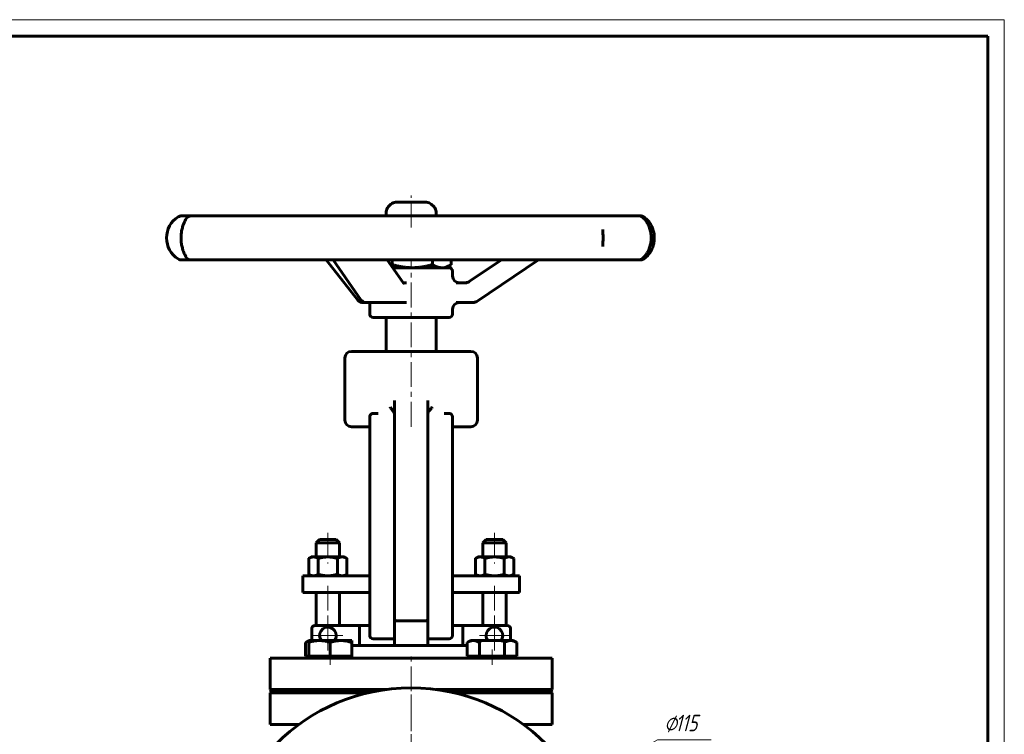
# Model space of a CAD drawing. Header units: millimetres. Extents: x 0 to 594, y 0 to 420.
# Tile 4 of 4: x 297 to 594, y 204 to 420. Entities that reach past the tile are written whole.
import ezdxf

# ---------------------------------------------------------------- set-up
doc = ezdxf.new("R2010")
doc.units = ezdxf.units.MM
for name, pattern in [('K5LT-1', [0]), ('K5LT_AXLED', [12, 7.5, -1.5, 1.5, -1.5]), ('K5LT_BASIC', [0]), ('K5LT_THIN', [0])]:
    doc.linetypes.add(name, pattern=pattern)
doc.layers.add('Системный слой', color=7, linetype='Continuous')
doc.layers.add('Системный слой (1)', color=7, linetype='Continuous', true_color=0x6c6c6c)
doc.styles.add('KDIMTEXTSTYLE', font='txt', dxfattribs={"width": 0.96, "oblique": 15, "height": 5})
doc.styles.add('KTEXTSTYLE', font='txt', dxfattribs={"width": 0.96, "height": 5})
doc.dimstyles.new('KDIMSTYLE (1.00)', dxfattribs={"dimtxt": 5, "dimasz": 1, "dimexe": 2, "dimexo": 0, "dimgap": 1, "dimtad": 1, "dimtxsty": 'KDIMTEXTSTYLE', "dimsah": 1, "dimcen": 0, "dimdle": 1, "dimadec": 0, "dimazin": 0, "dimtfac": 0.667, "dimtmove": 0, "dimatfit": 3, "dimfxl": 1, "dimtvp": 1, "dimtolj": 1, "dimtzin": 0, "dimarcsym": 0})

# ---------------------------------------------------------------- blocks, each defined once
blk = doc.blocks.new('U16')
at = {"layer": 'Системный слой (1)', "color": 143, "linetype": 'K5LT_BASIC', "lineweight": 60, "true_color": 0x33acca}
for p, q in [((403.01, 300.96), (403.11, 301.01)), ((403.11, 301.01), (403.2, 301.05)), ((403.2, 301.05), (403.3, 301.09))]:
    blk.add_line(p, q, dxfattribs=at)
blk = doc.blocks.new('U17')
at = {"layer": 'Системный слой (1)', "color": 143, "linetype": 'K5LT_BASIC', "lineweight": 60, "true_color": 0x33acca}
for p, q in [((403.1, 301), (403.02, 300.96)), ((403.19, 301.05), (403.1, 301)), ((403.24, 301.07), (403.19, 301.05)), ((403.27, 301.08), (403.24, 301.07)), ((403.28, 301.08), (403.27, 301.08)), ((403.29, 301.09), (403.28, 301.08)), ((403.3, 301.09), (403.29, 301.09)), ((403.29, 301.09), (403.29, 301.09)), ((403.29, 301.09), (403.29, 301.09)), ((403.29, 301.09), (403.29, 301.09)), ((403.3, 301.09), (403.3, 301.09)), ((403.3, 301.09), (403.3, 301.09)), ((403.3, 301.09), (403.3, 301.09)), ((403.3, 301.09), (403.3, 301.09)), ((403.3, 301.09), (403.3, 301.09)), ((403.3, 301.09), (403.3, 301.09)), ((403.3, 301.09), (403.3, 301.09)), ((403.3, 301.09), (403.3, 301.09))]:
    blk.add_line(p, q, dxfattribs=at)
blk = doc.blocks.new('U18')
at = {"layer": 'Системный слой (1)', "color": 143, "linetype": 'K5LT_BASIC', "lineweight": 60, "true_color": 0x33acca}
for p, q in [((401.58, 334.61), (403.28, 334.61)), ((403.28, 334.61), (411.3, 334.61))]:
    blk.add_line(p, q, dxfattribs=at)
blk = doc.blocks.new('U19')
at = {"layer": 'Системный слой (1)', "color": 143, "linetype": 'K5LT_BASIC', "lineweight": 60, "true_color": 0x33acca}
for p, q in [((426.86, 301.09), (426.95, 301.05)), ((426.95, 301.05), (427.05, 301.01)), ((427.05, 301.01), (427.14, 300.96))]:
    blk.add_line(p, q, dxfattribs=at)
blk = doc.blocks.new('U20')
at = {"layer": 'Системный слой (1)', "color": 143, "linetype": 'K5LT_BASIC', "lineweight": 60, "true_color": 0x33acca}
for p, q in [((427.58, 342.61), (427.58, 344.13)), ((427.58, 331.13), (427.58, 332.61))]:
    blk.add_line(p, q, dxfattribs=at)
blk = doc.blocks.new('U21')
at = {"layer": 'Системный слой (1)', "color": 143, "linetype": 'K5LT_BASIC', "lineweight": 60, "true_color": 0x33acca}
for start, end in [(0, 218.1819), (321.8181, 0)]:
    blk.add_arc((389.95, 234.13), 2.5, start, end, dxfattribs=at)
blk = doc.blocks.new('U22')
at = {"layer": 'Системный слой (1)', "color": 143, "linetype": 'K5LT_BASIC', "lineweight": 60, "true_color": 0x33acca}
for start, end in [(321.8181, 180), (180, 218.1819)]:
    blk.add_arc((440.2, 234.13), 2.5, start, end, dxfattribs=at)
blk = doc.blocks.new('U23')
at = {"layer": 'Системный слой (1)', "color": 143, "linetype": 'K5LT_BASIC', "lineweight": 60, "true_color": 0x33acca}
for p, q in [((417.56, 364.88), (410.4, 364.88)), ((419.75, 364.88), (417.56, 364.88))]:
    blk.add_line(p, q, dxfattribs=at)
blk = doc.blocks.new('U24')
at = {"layer": 'Системный слой (1)', "color": 143, "linetype": 'K5LT_BASIC', "lineweight": 60, "true_color": 0x33acca}
for p, q in [((424.34, 345.13), (425.19, 345.22)), ((425.19, 345.22), (426.05, 345.48)), ((426.05, 345.48), (426.97, 345.93)), ((426.97, 345.93), (427.04, 345.98)), ((427.04, 345.98), (427.12, 346.02)), ((427.12, 346.02), (427.19, 346.07))]:
    blk.add_line(p, q, dxfattribs=at)
blk = doc.blocks.new('U25')
at = {"layer": 'Системный слой (1)', "color": 143, "linetype": 'K5LT_BASIC', "lineweight": 60, "true_color": 0x33acca}
for p, q in [((408.97, 345.85), (409.11, 345.92)), ((409.11, 345.92), (409.24, 345.99)), ((409.24, 345.99), (409.38, 346.07))]:
    blk.add_line(p, q, dxfattribs=at)
blk = doc.blocks.new('U26')
at = {"layer": 'Системный слой (1)', "color": 143, "linetype": 'K5LT_BASIC', "lineweight": 60, "true_color": 0x33acca}
for p, q in [((372.58, 217.78), (407.51, 217.78)), ((422.64, 217.78), (457.58, 217.78))]:
    blk.add_line(p, q, dxfattribs=at)
blk = doc.blocks.new('U27')
at = {"layer": 'Системный слой (1)', "color": 143, "linetype": 'K5LT_BASIC', "lineweight": 60, "true_color": 0x33acca}
for p, q in [((372.58, 227.28), (415.08, 227.28)), ((415.08, 227.28), (457.58, 227.28))]:
    blk.add_line(p, q, dxfattribs=at)
blk = doc.blocks.new('U28')
at = {"layer": 'Системный слой (1)', "color": 143, "linetype": 'K5LT_BASIC', "lineweight": 60, "true_color": 0x33acca}
for p, q in [((373.08, 217.28), (404.4, 217.28)), ((425.75, 217.28), (457.08, 217.28))]:
    blk.add_line(p, q, dxfattribs=at)
blk = doc.blocks.new('U29')
at = {"layer": 'Системный слой (1)', "color": 143, "linetype": 'K5LT_BASIC', "lineweight": 60, "true_color": 0x33acca}
for p, q in [((372.58, 216.78), (402.03, 216.78)), ((428.12, 216.78), (457.58, 216.78))]:
    blk.add_line(p, q, dxfattribs=at)
blk = doc.blocks.new('U30')
at = {"layer": 'Системный слой (1)', "color": 143, "linetype": 'K5LT_BASIC', "lineweight": 60, "true_color": 0x33acca}
for p, q in [((383.51, 232.18), (383.18, 232)), ((383.84, 232.33), (383.51, 232.18)), ((384.18, 232.45), (383.84, 232.33))]:
    blk.add_line(p, q, dxfattribs=at)
blk = doc.blocks.new('U31')
at = {"layer": 'Системный слой (1)', "color": 143, "linetype": 'K5LT_BASIC', "lineweight": 60, "true_color": 0x33acca}
for p, q in [((372.58, 207.28), (381.25, 207.28)), ((448.9, 207.28), (457.58, 207.28))]:
    blk.add_line(p, q, dxfattribs=at)
blk = doc.blocks.new('U32')
at = {"layer": 'Системный слой (1)', "color": 30, "linetype": 'K5LT_AXLED', "lineweight": 18, "true_color": 0xff8000}
for q in [(389.95, 238.63), (385.45, 234.13), (394.45, 234.13), (389.95, 229.63)]:
    blk.add_line((389.95, 234.13), q, dxfattribs=at)
blk = doc.blocks.new('U33')
at = {"layer": 'Системный слой (1)', "color": 30, "linetype": 'K5LT_AXLED', "lineweight": 18, "true_color": 0xff8000}
for q in [(415.08, 220.28), (355.58, 160.78), (474.58, 160.78), (415.08, 101.28)]:
    blk.add_line((415.08, 160.78), q, dxfattribs=at)
blk = doc.blocks.new('U34')
at = {"layer": 'Системный слой (1)', "color": 30, "linetype": 'K5LT_AXLED', "lineweight": 18, "true_color": 0xff8000}
for q in [(440.2, 238.63), (435.7, 234.13), (444.7, 234.13), (440.2, 229.63)]:
    blk.add_line((440.2, 234.13), q, dxfattribs=at)
blk = doc.blocks.new('D2')
at = {"layer": 'Системный слой (1)'}
for points in [[(461.16, 185.95), (465.19, 188.97), (460.51, 187.09), (461.27, 186.77)], [(364.96, 132.59), (369.64, 134.47), (368.88, 134.8), (369, 135.62)]]:
    blk.add_hatch(color=7, dxfattribs=at).paths.add_polyline_path(points)
at = {"layer": 'Системный слой (1)', "color": 7, "linetype": 'K5LT_THIN', "lineweight": 18, "true_color": 0xffffff}
for p, q in [((465.19, 188.97), (489.41, 202.59)), ((364.96, 132.59), (465.19, 188.97)), ((460.51, 187.09), (465.19, 188.97)), ((465.19, 188.97), (461.16, 185.95)), ((461.27, 186.77), (460.51, 187.09)), ((461.16, 185.95), (461.27, 186.77)), ((364.96, 132.59), (369, 135.62)), ((369.64, 134.47), (364.96, 132.59)), ((369, 135.62), (368.88, 134.8)), ((368.88, 134.8), (369.64, 134.47))]:
    blk.add_line(p, q, dxfattribs=at)
blk.add_wipeout([(491.41, 203.59), (491.41, 210.98), (503.06, 210.98), (503.06, 203.59)]).dxf.layer = 'Системный слой (1)'
blk.add_line((489.41, 202.59), (505.55, 202.59), dxfattribs=at)
at = {"layer": 'Системный слой (1)', "color": 7, "char_height": 5, "attachment_point": 1, "style": 'KTEXTSTYLE'}
for s, insert in [('\\fArial|b0|c204|p34;\\H5.0;\\W1.000;\\Q15;\\fGOST Type AU|b0|i0|c204|p34;\\Q15;\\W0.960;⌀', (491.41, 210.18)), ('\\fArial|b0|c204|p34;\\H5.0;\\W1.000;\\Q15;\\fGOST Type AU|b0|i0|c204|p34;\\Q15;\\W0.960;115', (494.72, 210.18))]:
    blk.add_mtext(s, dxfattribs=dict(at, insert=insert))
blk = doc.blocks.new('KDIMARROW_01')
at = {"layer": 'Системный слой'}
blk.add_hatch(color=0, dxfattribs=at).paths.add_polyline_path([(-5, -0.66), (0, 0), (-5, 0.66), (-4.5, 0)])
at = {"layer": 'Системный слой', "color": 0, "linetype": 'K5LT_THIN', "lineweight": 18}
for p, q in [((-4.5, 0), (-5, 0.66)), ((-5, 0.66), (0, 0)), ((0, 0), (-5, -0.66)), ((-5, -0.66), (-4.5, 0))]:
    blk.add_line(p, q, dxfattribs=at)
at = {"layer": 'Системный слой (1)', "color": 0, "linetype": 'K5LT_THIN', "lineweight": 18}
blk.add_line((159.61, 160.78), (158.61, 160.78), dxfattribs=at)
blk = doc.blocks.new('U36')
at = {"color": 7, "linetype": 'K5LT_THIN', "lineweight": 18, "true_color": 0xffffff}
for p, q in [((0, 420), (594, 420)), ((594, 420), (594, 0))]:
    blk.add_line(p, q, dxfattribs=at)
at = {"color": 143, "linetype": 'K5LT_BASIC', "lineweight": 60, "true_color": 0x33acca}
for p, q in [((20, 415), (589, 415)), ((589, 415), (589, 5))]:
    blk.add_line(p, q, dxfattribs=at)

msp = doc.modelspace()

# ---------------------------------------------------------------- linework, layer by layer
at = {"layer": 'Системный слой (1)', "color": 30, "linetype": 'K5LT_AXLED', "lineweight": 18, "true_color": 0xff8000}
for p, q in [((415.076, 357.228), (415.076, 366.878)), ((415.076, 297.128), (415.076, 347.128)), ((389.948, 265.128), (389.948, 255.828)), ((440.238, 265.128), (440.238, 255.828)), ((389.948, 249.128), (389.948, 231.128)), ((440.238, 249.128), (440.238, 231.128)), ((390.681, 225.282), (390.681, 229.882)), ((439.471, 225.282), (439.471, 229.882))]:
    msp.add_line(p, q, dxfattribs=at)
at = {"layer": 'Системный слой (1)', "color": 143, "linetype": 'K5LT_BASIC', "lineweight": 60, "true_color": 0x33acca}
for p, q in [((408.99, 364.292), (408.162, 363.464)), ((421.162, 364.292), (421.99, 363.464)), ((346.235, 360.782), (345.877, 360.782)), ((348.866, 360.782), (346.235, 360.782)), ((357.391, 360.782), (348.866, 360.782)), ((365.799, 360.782), (357.391, 360.782)), ((381.761, 360.782), (365.799, 360.782)), ((394.021, 360.782), (381.761, 360.782)), ((413.763, 360.782), (394.021, 360.782)), ((407.576, 360.782), (407.576, 362.049)), ((427.066, 360.782), (413.763, 360.782)), ((422.576, 360.782), (422.576, 362.049)), ((446.067, 360.782), (427.066, 360.782)), ((457.365, 360.782), (446.067, 360.782)), ((471.27, 360.782), (457.365, 360.782)), ((477.976, 360.782), (471.27, 360.782)), ((483.6, 360.782), (477.976, 360.782)), ((484.177, 360.782), (483.6, 360.782)), ((472.929, 356.682), (472.929, 356.703)), ((472.929, 351.544), (472.929, 351.57)), ((345.877, 347.463), (346.235, 347.463)), ((346.235, 347.463), (348.866, 347.463)), ((348.866, 347.463), (357.391, 347.463)), ((357.391, 347.463), (365.799, 347.463)), ((365.799, 347.463), (381.761, 347.463)), ((381.761, 347.463), (394.021, 347.463)), ((399.022, 335.368), (389.419, 347.463)), ((399.937, 335.467), (391.57, 347.463)), ((394.021, 347.463), (413.763, 347.463)), ((412.754, 340.433), (407.851, 347.463)), ((409.379, 347.463), (409.379, 346.066)), ((426.576, 345.128), (409.48, 345.128)), ((413.763, 347.463), (427.066, 347.463)), ((421.496, 347.463), (421.496, 346.066)), ((425.576, 345.128), (426.971, 345.933)), ((427.066, 347.463), (446.067, 347.463)), ((427.193, 347.463), (427.193, 346.066)), ((432.626, 340.95), (442.34, 347.463)), ((434.863, 334.95), (453.523, 347.463)), ((446.067, 347.463), (457.365, 347.463)), ((457.365, 347.463), (471.27, 347.463)), ((471.27, 347.463), (477.976, 347.463)), ((477.976, 347.463), (483.6, 347.463)), ((483.6, 347.463), (484.177, 347.463)), ((413.668, 340.611), (412.629, 340.611)), ((431.926, 340.611), (428.688, 340.611)), ((400.588, 334.611), (401.577, 334.611)), ((402.576, 331.128), (402.576, 334.611)), ((411.302, 334.611), (413.668, 334.611)), ((428.688, 334.611), (433.749, 334.611)), ((403.576, 330.128), (426.576, 330.128)), ((407.576, 319.878), (407.576, 330.128)), ((422.576, 319.878), (422.576, 330.128)), ((395.076, 299.128), (395.076, 317.878)), ((433.076, 319.878), (397.076, 319.878)), ((435.076, 299.128), (435.076, 317.878)), ((410.076, 305.062), (410.076, 296.986)), ((420.076, 296.986), (420.076, 305.062)), ((402.576, 300.128), (402.576, 295.378)), ((405.087, 301.128), (403.576, 301.128)), ((426.576, 301.128), (425.065, 301.128)), ((427.576, 295.378), (427.576, 300.128)), ((397.076, 297.128), (400.576, 297.128)), ((400.576, 297.128), (402.576, 297.128)), ((427.576, 297.128), (429.576, 297.128)), ((429.576, 297.128), (433.076, 297.128)), ((402.576, 295.378), (402.576, 238.896)), ((410.076, 296.986), (410.076, 238.78)), ((420.076, 238.78), (420.076, 296.986)), ((427.576, 238.896), (427.576, 295.378)), ((427.576, 291.419), (427.576, 252.128)), ((387.448, 263.128), (386.448, 262.128)), ((386.448, 257.828), (386.448, 262.128)), ((386.448, 262.128), (389.948, 262.128)), ((392.448, 263.128), (387.448, 263.128)), ((389.948, 262.128), (393.448, 262.128)), ((392.448, 263.128), (393.448, 262.128)), ((393.448, 257.828), (393.448, 262.128)), ((437.738, 263.128), (436.738, 262.128)), ((436.738, 262.128), (440.238, 262.128)), ((436.738, 257.828), (436.738, 262.128)), ((442.738, 263.128), (437.738, 263.128)), ((440.238, 262.128), (443.738, 262.128)), ((442.738, 263.128), (443.738, 262.128)), ((443.738, 257.828), (443.738, 262.128)), ((384.948, 257.828), (384.175, 257.381)), ((384.175, 257.381), (384.175, 252.574)), ((384.948, 257.828), (385.618, 257.828)), ((385.618, 257.828), (389.948, 257.828)), ((387.061, 257.381), (387.061, 252.574)), ((389.948, 257.828), (394.278, 257.828)), ((392.835, 257.381), (392.835, 252.574)), ((394.278, 257.828), (394.948, 257.828)), ((394.948, 257.828), (395.722, 257.381)), ((395.722, 257.381), (395.722, 252.574)), ((435.238, 257.828), (434.464, 257.381)), ((434.464, 257.381), (434.464, 252.574)), ((435.238, 257.828), (435.908, 257.828)), ((435.908, 257.828), (440.238, 257.828)), ((437.351, 257.381), (437.351, 252.574)), ((440.238, 257.828), (444.568, 257.828)), ((443.125, 257.381), (443.125, 252.574)), ((444.568, 257.828), (445.238, 257.828)), ((445.238, 257.828), (446.011, 257.381)), ((446.011, 257.381), (446.011, 252.574)), ((384.948, 252.128), (384.175, 252.574)), ((394.948, 252.128), (395.722, 252.574)), ((435.238, 252.128), (434.464, 252.574)), ((445.238, 252.128), (446.011, 252.574)), ((382.414, 247.128), (382.414, 252.128)), ((382.414, 252.128), (386.988, 252.128)), ((386.988, 252.128), (402.576, 252.128)), ((427.576, 252.128), (443.164, 252.128)), ((443.164, 252.128), (447.738, 252.128)), ((447.738, 247.128), (447.738, 252.128)), ((382.414, 247.128), (386.988, 247.128)), ((386.448, 237.128), (386.448, 247.128)), ((386.988, 247.128), (402.576, 247.128)), ((393.448, 237.128), (393.448, 247.128)), ((427.576, 247.128), (443.164, 247.128)), ((436.738, 237.128), (436.738, 247.128)), ((443.164, 247.128), (447.738, 247.128)), ((443.738, 237.128), (443.738, 247.128)), ((402.576, 238.896), (402.576, 234.128)), ((410.076, 238.78), (410.076, 231.128)), ((411.076, 238.529), (419.076, 238.529)), ((420.076, 231.128), (420.076, 238.78)), ((427.576, 234.128), (427.576, 238.896)), ((385.076, 236.128), (385.076, 232.582)), ((399.472, 237.128), (386.076, 237.128)), ((399.472, 237.128), (402.576, 237.128)), ((399.472, 237.128), (399.472, 231.128)), ((427.576, 237.128), (430.68, 237.128)), ((444.076, 237.128), (430.68, 237.128)), ((430.68, 231.128), (430.68, 237.128)), ((445.076, 232.582), (445.076, 236.128)), ((383.175, 232.002), (384.181, 232.582)), ((383.175, 227.882), (383.175, 232.002)), ((384.181, 232.002), (384.181, 232.582)), ((387.431, 232.582), (384.181, 232.582)), ((384.181, 227.882), (384.181, 232.002)), ((393.931, 232.582), (387.431, 232.582)), ((390.681, 227.882), (390.681, 232.002)), ((397.181, 232.582), (393.931, 232.582)), ((397.181, 232.582), (397.181, 232.002)), ((397.181, 227.882), (397.181, 232.002)), ((403.576, 233.128), (410.076, 233.128)), ((420.076, 233.128), (426.576, 233.128)), ((431.966, 232.002), (432.971, 232.582)), ((431.966, 227.882), (431.966, 232.002)), ((433.842, 232.582), (432.971, 232.582)), ((439.471, 232.582), (433.842, 232.582)), ((435.718, 227.882), (435.718, 232.002)), ((445.1, 232.582), (439.471, 232.582)), ((443.224, 227.882), (443.224, 232.002)), ((445.971, 232.582), (445.1, 232.582)), ((446.977, 232.002), (445.971, 232.582)), ((446.977, 227.882), (446.977, 232.002)), ((397.181, 231.128), (399.472, 231.128)), ((399.472, 231.128), (410.076, 231.128)), ((411.076, 231.128), (410.076, 231.128)), ((411.076, 231.128), (419.076, 231.128)), ((419.076, 231.128), (420.076, 231.128)), ((420.076, 231.128), (430.68, 231.128)), ((430.68, 231.128), (431.966, 231.128)), ((372.576, 217.782), (372.576, 227.282)), ((384.181, 227.882), (383.175, 227.882)), ((384.181, 227.282), (384.181, 227.882)), ((387.431, 227.882), (384.181, 227.882)), ((390.681, 227.882), (387.431, 227.882)), ((393.931, 227.882), (390.681, 227.882)), ((397.181, 227.882), (393.931, 227.882)), ((397.181, 227.282), (397.181, 227.882)), ((433.842, 227.882), (431.966, 227.882)), ((432.971, 227.282), (432.971, 227.882)), ((435.718, 227.882), (433.842, 227.882)), ((439.471, 227.882), (435.718, 227.882)), ((443.224, 227.882), (439.471, 227.882)), ((445.1, 227.882), (443.224, 227.882)), ((446.977, 227.882), (445.1, 227.882)), ((445.971, 227.282), (445.971, 227.882)), ((457.576, 217.782), (457.576, 227.282)), ((373.076, 217.282), (372.576, 217.782)), ((372.576, 216.782), (373.076, 217.282)), ((457.076, 217.282), (457.576, 217.782)), ((457.576, 216.782), (457.076, 217.282)), ((372.576, 207.282), (372.576, 216.782)), ((457.576, 207.282), (457.576, 216.782))]:
    msp.add_line(p, q, dxfattribs=at)
msp.add_circle((415.076, 160.782), 57.5, dxfattribs=at)
for centre, radius, start, end in [((409.576, 362.049), 2, 135, 180), ((410.404, 362.878), 2, 90, 135), ((419.748, 362.878), 2, 45, 90), ((420.576, 362.049), 2, 0, 45), ((348.799, 354.123), 7.5, 122.09058, 237.90942), ((345.877, 358.782), 2, 90, 122.09058), ((348.866, 358.782), 2, 90.00933, 149.91224), ((483.6, 358.782), 2, 50.49042, 90), ((484.177, 358.782), 2, 55.59984, 89.99516), ((345.877, 349.463), 2, 237.90942, 270), ((348.866, 349.463), 2, 210.08776, 270), ((483.6, 349.463), 2, 270, 309.50957), ((484.177, 349.463), 2, 270, 304.40016), ((426.576, 344.128), 1, 0, 90), ((429.576, 342.611), 2, 180.0126, 270), ((400.588, 336.611), 2, 218.45703, 270), ((401.577, 336.611), 2, 214.89022, 270), ((429.576, 332.611), 2, 90, 180), ((433.749, 336.611), 2, 270, 303.84352), ((403.576, 331.128), 1, 180, 270), ((426.576, 331.128), 1, 270, 0), ((397.076, 317.878), 2, 90, 180), ((433.076, 317.878), 2, 0, 90), ((403.576, 300.128), 1, 90, 180), ((403.576, 300.128), 1, 90, 124.04209), ((426.576, 300.128), 1, 72.17643, 90), ((426.576, 300.128), 1, 0, 90), ((397.076, 299.128), 2, 180, 270), ((433.076, 299.128), 2, 270, 0), ((386.076, 236.128), 1, 90, 180), ((444.076, 236.128), 1, 0, 90), ((403.576, 234.128), 1, 180, 270), ((426.576, 234.128), 1, 270, 0)]:
    msp.add_arc(centre, radius, start, end, dxfattribs=at)
for centre, major_axis, ratio, start_param, end_param in [((348.866, 358.782), (-1.763, 0.945), 0.9565473, 6.2503843, 6.2826108), ((348.866, 358.782), (0, -2), 0.989795, 3.1415927, 3.1428457), ((477.976, 358.782), (0, 2), 0.9089659, 6.2828206, 6.2830347), ((477.976, 358.782), (0, 2), 0.6463783, 6.2829855, 6.2831853), ((477.976, 358.782), (0, 2), 0.9089659, 6.2830347, 6.2831853), ((484.177, 358.782), (0, 2), 0.9985787, 6.283108, 6.2831853), ((484.177, 358.782), (0, 2), 0.9269313, 6.2830563, 6.2831853), ((484.177, 358.782), (0, 2), 0.9269313, 6.2828273, 6.2830563), ((483.6, 358.782), (1.342, 1.483), 0.9237681, 0.0012437, 0.0425053), ((484.177, 358.782), (1.156, 1.632), 0.8957951, 0.0013032, 0.0148109), ((348.866, 349.463), (-1.763, -0.945), 0.9565473, 0.0005576, 0.0327992), ((483.6, 349.463), (-1.342, 1.483), 0.9237681, 3.0990797, 3.1403503), ((484.177, 349.463), (1.156, -1.632), 0.8957951, 6.2683625, 6.2818785), ((400.588, 336.611), (-1.566, -1.244), 0.7034484, 0, 0.0001467), ((401.577, 336.611), (1.64, 1.144), 0.7344398, 3.141545, 3.1415927), ((433.749, 336.611), (1.114, -1.661), 0.0309913, 6.2624075, 6.2831853)]:
    msp.add_ellipse(centre, major_axis=major_axis, ratio=ratio, start_param=start_param, end_param=end_param, dxfattribs=at)
for points, knots in [([(347.103, 348.518), (347.051, 348.615), (346.989, 348.729), (346.902, 348.899), (346.886, 348.931), (346.802, 349.098), (346.727, 349.254), (346.573, 349.595), (346.495, 349.779), (346.386, 350.061), (346.355, 350.146), (346.261, 350.408), (346.201, 350.593), (346.086, 350.978), (346.032, 351.178), (345.932, 351.596), (345.886, 351.812), (345.807, 352.251), (345.773, 352.472), (345.721, 352.905), (345.701, 353.117), (345.673, 353.551), (345.665, 353.773), (345.66, 354.225), (345.664, 354.454), (345.684, 354.906), (345.7, 355.13), (345.743, 355.557), (345.77, 355.761), (345.835, 356.172), (345.874, 356.38), (345.963, 356.792), (346.013, 356.997), (346.121, 357.394), (346.179, 357.586), (346.3, 357.952), (346.363, 358.126), (346.479, 358.425), (346.532, 358.553), (346.658, 358.843), (346.73, 358.998), (346.826, 359.195), (346.854, 359.251), (346.925, 359.392), (346.968, 359.474), (347.024, 359.581), (347.042, 359.614), (347.073, 359.672), (347.086, 359.696), (347.1, 359.722), (347.102, 359.725), (347.103, 359.728)], [0, 0, 0, 0, 1.4235409, 1.4235409, 1.7178136, 1.7178136, 2.9964514, 2.9964514, 4.2144461, 4.2144461, 4.7106093, 4.7106093, 5.7029356, 5.7029356, 6.6759917, 6.6759917, 7.6497252, 7.6497252, 8.5830149, 8.5830149, 9.4466923, 9.4466923, 10.3288402, 10.3288402, 11.2421185, 11.2421185, 12.1413041, 12.1413041, 12.9901911, 12.9901911, 13.8932487, 13.8932487, 14.8495812, 14.8495812, 15.8322124, 15.8322124, 16.8295087, 16.8295087, 17.6551674, 17.6551674, 18.8415052, 18.8415052, 19.3408263, 19.3408263, 20.1750658, 20.1750658, 20.5899039, 20.5899039, 20.9513212, 20.9513212, 20.999598, 20.999598, 20.999598, 20.999598]), ([(484.941, 360.266), (485.092, 360.13), (485.252, 359.972), (485.554, 359.638), (485.695, 359.469), (485.969, 359.103), (486.103, 358.91), (486.352, 358.504), (486.469, 358.295), (486.679, 357.873), (486.774, 357.661), (486.948, 357.222), (487.028, 356.995), (487.17, 356.529), (487.232, 356.292), (487.333, 355.829), (487.373, 355.604), (487.435, 355.151), (487.457, 354.923), (487.485, 354.45), (487.491, 354.206), (487.483, 353.718), (487.47, 353.475), (487.426, 353.003), (487.395, 352.773), (487.317, 352.325), (487.27, 352.106), (487.157, 351.662), (487.09, 351.438), (486.939, 350.995), (486.855, 350.777), (486.673, 350.358), (486.577, 350.159), (486.371, 349.774), (486.262, 349.588), (486.026, 349.223), (485.9, 349.046), (485.64, 348.709), (485.506, 348.552), (485.229, 348.251), (485.085, 348.111), (484.948, 347.986), (484.944, 347.982), (484.941, 347.979)], [0, 0, 0, 0, 1.5606497, 1.5606497, 2.8921616, 2.8921616, 4.1607621, 4.1607621, 5.3321197, 5.3321197, 6.389062, 6.389062, 7.424469, 7.424469, 8.4402486, 8.4402486, 9.3527763, 9.3527763, 10.256522, 10.256522, 11.2044081, 11.2044081, 12.1579446, 12.1579446, 13.0737937, 13.0737937, 13.9829778, 13.9829778, 14.9637712, 14.9637712, 15.9911001, 15.9911001, 17.0234749, 17.0234749, 18.1028159, 18.1028159, 19.3016311, 19.3016311, 20.5677984, 20.5677984, 21.9618571, 21.9618571, 21.999602, 21.999602, 21.999602, 21.999602]), ([(485.332, 347.83), (485.52, 347.963), (485.717, 348.118), (486.089, 348.45), (486.267, 348.625), (486.605, 348.997), (486.765, 349.192), (487.066, 349.602), (487.206, 349.814), (487.458, 350.245), (487.571, 350.462), (487.779, 350.911), (487.874, 351.141), (488.043, 351.617), (488.118, 351.862), (488.24, 352.347), (488.29, 352.587), (488.364, 353.062), (488.39, 353.297), (488.424, 353.781), (488.43, 354.031), (488.422, 354.532), (488.407, 354.783), (488.355, 355.269), (488.319, 355.505), (488.228, 355.965), (488.172, 356.191), (488.039, 356.646), (487.961, 356.876), (487.783, 357.331), (487.682, 357.556), (487.467, 357.985), (487.352, 358.189), (487.109, 358.58), (486.979, 358.766), (486.715, 359.114), (486.58, 359.276), (486.282, 359.605), (486.118, 359.768), (485.79, 360.065), (485.625, 360.199), (485.421, 360.352), (485.376, 360.384), (485.332, 360.415)], [0, 0, 0, 0, 1.7930889, 1.7930889, 3.3938661, 3.3938661, 4.8778495, 4.8778495, 6.2574785, 6.2574785, 7.5045559, 7.5045559, 8.7247846, 8.7247846, 9.9286501, 9.9286501, 11.0497694, 11.0497694, 12.1136508, 12.1136508, 13.2342357, 13.2342357, 14.3628528, 14.3628528, 15.4467415, 15.4467415, 16.5187831, 16.5187831, 17.6765722, 17.6765722, 18.8891524, 18.8891524, 20.1055602, 20.1055602, 21.3530206, 21.3530206, 22.6004341, 22.6004341, 24.082034, 24.082034, 25.5764352, 25.5764352, 25.9995426, 25.9995426, 25.9995426, 25.9995426]), ([(472.929, 356.682), (472.929, 356.614), (472.93, 356.545), (472.931, 356.401), (472.932, 356.327), (472.934, 356.147), (472.936, 356.039), (472.938, 355.88), (472.939, 355.827), (472.942, 355.6), (472.945, 355.419), (472.949, 355.06), (472.951, 354.883), (472.953, 354.542), (472.954, 354.379), (472.954, 354.026), (472.953, 353.835), (472.951, 353.458), (472.95, 353.272), (472.946, 352.915), (472.943, 352.743), (472.939, 352.489), (472.938, 352.403), (472.936, 352.309), (472.936, 352.302), (472.935, 352.229), (472.934, 352.163), (472.933, 352.083), (472.933, 352.068), (472.932, 352.021), (472.932, 351.99), (472.931, 351.928), (472.931, 351.898), (472.93, 351.808), (472.93, 351.749), (472.929, 351.65), (472.929, 351.61), (472.929, 351.57)], [0, 0, 0, 0, 1.17529, 1.17529, 2.3505799, 2.3505799, 3.9545035, 3.9545035, 4.7011598, 4.7011598, 7.193469, 7.193469, 9.5110777, 9.5110777, 11.6122704, 11.6122704, 14.0567216, 14.0567216, 16.4848065, 16.4848065, 18.8239268, 18.8239268, 20.0699673, 20.0699673, 20.1733254, 20.1733254, 21.1513449, 21.1513449, 21.3877348, 21.3877348, 21.8683129, 21.8683129, 22.348891, 22.348891, 23.306236, 23.306236, 24, 24, 24, 24]), ([(412.754, 340.433), (412.758, 340.427), (412.761, 340.422), (412.767, 340.414), (412.77, 340.411), (412.774, 340.405), (412.776, 340.403), (412.779, 340.4), (412.779, 340.4), (412.78, 340.399), (412.779, 340.4), (412.779, 340.4)], [0, 0, 0, 0, 1.6, 1.6, 3.2, 3.2, 4.8, 4.8, 6.4, 6.4, 8, 8, 8, 8]), ([(432.626, 340.95), (432.625, 340.948), (432.623, 340.947), (432.618, 340.944), (432.615, 340.942), (432.607, 340.937), (432.602, 340.933), (432.587, 340.924), (432.577, 340.917), (432.547, 340.899), (432.527, 340.887), (432.47, 340.854), (432.432, 340.834), (432.323, 340.78), (432.25, 340.75), (432.102, 340.698), (432.026, 340.676), (431.873, 340.642), (431.795, 340.63), (431.65, 340.615), (431.582, 340.615), (431.515, 340.611), (431.515, 340.611), (431.515, 340.611)], [0, 0, 0, 0, 0.0744421, 0.0744421, 0.1985124, 0.1985124, 0.4218388, 0.4218388, 0.8436775, 0.8436775, 1.662541, 1.662541, 3.2009675, 3.2009675, 6.0009675, 6.0009675, 8.8009675, 8.8009675, 11.6009675, 11.6009675, 13.9995501, 13.9995501, 14, 14, 14, 14]), ([(404.033, 334.585), (404.028, 334.588), (404.023, 334.591), (404.009, 334.597), (404.001, 334.599), (403.987, 334.604), (403.978, 334.606), (403.964, 334.609), (403.957, 334.61), (403.947, 334.611), (403.944, 334.611), (403.944, 334.611)], [0, 0, 0, 0, 0.6, 0.6, 1.2, 1.2, 1.8, 1.8, 2.4, 2.4, 3, 3, 3, 3]), ([(408.713, 303.049), (408.714, 303.046), (408.716, 303.044), (408.913, 302.817), (409.099, 302.59), (409.427, 302.168), (409.573, 301.968), (409.824, 301.598), (409.93, 301.425), (410.047, 301.183), (410.076, 301.099), (410.076, 301.042)], [-0.00089084, -0.00089084, -0.00089084, -0.00089084, 0, 0, 0.09144812, 0.09144812, 0.17623906, 0.17623906, 0.26150429, 0.26150429, 0.32351501, 0.32351501, 0.32351501, 0.32351501]), ([(420.076, 301.042), (420.076, 301.099), (420.105, 301.183), (420.222, 301.425), (420.328, 301.598), (420.579, 301.968), (420.725, 302.168), (421.053, 302.59), (421.239, 302.817), (421.436, 303.044), (421.438, 303.046), (421.44, 303.049)], [0.00053436, 0.00053436, 0.00053436, 0.00053436, 0.06204197, 0.06204197, 0.14661528, 0.14661528, 0.23071896, 0.23071896, 0.32142437, 0.32142437, 0.32230796, 0.32230796, 0.32230796, 0.32230796]), ([(410.076, 238.78), (410.076, 238.779), (410.076, 238.779), (410.077, 238.745), (410.104, 238.712), (410.207, 238.652), (410.281, 238.624), (410.467, 238.579), (410.576, 238.561), (410.817, 238.536), (410.946, 238.529), (411.076, 238.529)], [-0.31495779, -0.31495779, -0.31495779, -0.31495779, -0.31450787, -0.31450787, -0.2744139, -0.2744139, -0.2353117, -0.2353117, -0.19626829, -0.19626829, -0.15725394, -0.15725394, -0.15725394, -0.15725394]), ([(420.076, 238.78), (420.076, 238.779), (420.076, 238.779), (420.075, 238.745), (420.048, 238.712), (419.945, 238.652), (419.871, 238.624), (419.685, 238.579), (419.576, 238.561), (419.335, 238.536), (419.206, 238.529), (419.076, 238.529)], [-0.31487878, -0.31487878, -0.31487878, -0.31487878, -0.31435136, -0.31435136, -0.2743355, -0.2743355, -0.23523338, -0.23523338, -0.19619002, -0.19619002, -0.15717568, -0.15717568, -0.15717568, -0.15717568]), ([(387.431, 232.582), (387.232, 232.582), (386.847, 232.569), (386.26, 232.508), (385.751, 232.423), (385.244, 232.312), (384.745, 232.182), (384.371, 232.065), (384.181, 232.002)], [0, 0, 0, 0, 1.6283275, 3.1496857, 4.815083, 5.8369152, 7.3769881, 9, 9, 9, 9]), ([(390.681, 232.002), (390.449, 232.079), (390.075, 232.194), (389.548, 232.329), (389.135, 232.417), (388.711, 232.49), (388.256, 232.547), (387.818, 232.577), (387.534, 232.582), (387.431, 232.582)], [0, 0, 0, 0, 2.192924, 3.5182583, 4.9042648, 6.009799, 7.4227334, 9.0585836, 10, 10, 10, 10]), ([(393.931, 232.582), (393.732, 232.582), (393.347, 232.569), (392.76, 232.508), (392.251, 232.423), (391.744, 232.312), (391.245, 232.182), (390.871, 232.065), (390.681, 232.002)], [0, 0, 0, 0, 1.6283275, 3.1496857, 4.815083, 5.8369152, 7.3769881, 9, 9, 9, 9]), ([(397.181, 232.002), (396.949, 232.079), (396.575, 232.194), (396.048, 232.329), (395.635, 232.417), (395.211, 232.49), (394.756, 232.547), (394.318, 232.577), (394.034, 232.582), (393.931, 232.582)], [0, 0, 0, 0, 2.192924, 3.5182583, 4.9042648, 6.009799, 7.4227334, 9.0585836, 10, 10, 10, 10]), ([(433.842, 232.582), (433.727, 232.582), (433.505, 232.569), (433.166, 232.508), (432.872, 232.423), (432.467, 232.27), (432.18, 232.126), (431.966, 232.002)], [0, 0, 0, 0, 1.4474022, 2.7997206, 4.2800738, 5.188369, 8, 8, 8, 8]), ([(435.718, 232.002), (435.585, 232.079), (435.369, 232.194), (435.065, 232.329), (434.826, 232.417), (434.581, 232.49), (434.319, 232.547), (434.066, 232.577), (433.902, 232.582), (433.842, 232.582)], [0, 0, 0, 0, 2.192924, 3.5182583, 4.9042648, 6.009799, 7.4227334, 9.0585836, 10, 10, 10, 10]), ([(445.1, 232.582), (444.985, 232.582), (444.763, 232.569), (444.425, 232.508), (444.131, 232.423), (443.725, 232.27), (443.438, 232.126), (443.224, 232.002)], [0, 0, 0, 0, 1.4474022, 2.7997206, 4.2800738, 5.188369, 8, 8, 8, 8]), ([(446.977, 232.002), (446.843, 232.079), (446.627, 232.194), (446.323, 232.329), (446.085, 232.417), (445.839, 232.49), (445.577, 232.547), (445.324, 232.577), (445.16, 232.582), (445.1, 232.582)], [0, 0, 0, 0, 2.192924, 3.5182583, 4.9042648, 6.009799, 7.4227334, 9.0585836, 10, 10, 10, 10])]:
    msp.add_open_spline(points, degree=3, knots=knots, dxfattribs=at)
for points in [[(409.379, 346.066), (412.625, 345.128), (415.437, 345.128)], [(415.437, 345.128), (418.249, 345.128), (421.496, 346.066)], [(421.496, 346.066), (423.022, 345.128), (424.345, 345.128)], [(385.618, 257.828), (384.948, 257.828), (384.175, 257.381)], [(387.061, 257.381), (386.288, 257.828), (385.618, 257.828)], [(389.948, 257.828), (388.608, 257.828), (387.061, 257.381)], [(392.835, 257.381), (391.288, 257.828), (389.948, 257.828)], [(394.278, 257.828), (393.608, 257.828), (392.835, 257.381)], [(395.722, 257.381), (394.948, 257.828), (394.278, 257.828)], [(435.908, 257.828), (435.238, 257.828), (434.464, 257.381)], [(437.351, 257.381), (436.578, 257.828), (435.908, 257.828)], [(440.238, 257.828), (438.898, 257.828), (437.351, 257.381)], [(443.125, 257.381), (441.578, 257.828), (440.238, 257.828)], [(444.568, 257.828), (443.898, 257.828), (443.125, 257.381)], [(446.011, 257.381), (445.238, 257.828), (444.568, 257.828)], [(384.175, 252.574), (384.948, 252.128), (385.618, 252.128)], [(385.618, 252.128), (386.288, 252.128), (387.061, 252.574)], [(387.061, 252.574), (388.608, 252.128), (389.948, 252.128)], [(389.948, 252.128), (391.288, 252.128), (392.835, 252.574)], [(392.835, 252.574), (393.608, 252.128), (394.278, 252.128)], [(394.278, 252.128), (394.948, 252.128), (395.722, 252.574)], [(434.464, 252.574), (435.238, 252.128), (435.908, 252.128)], [(435.908, 252.128), (436.578, 252.128), (437.351, 252.574)], [(437.351, 252.574), (438.898, 252.128), (440.238, 252.128)], [(440.238, 252.128), (441.578, 252.128), (443.125, 252.574)], [(443.125, 252.574), (443.898, 252.128), (444.568, 252.128)], [(444.568, 252.128), (445.238, 252.128), (446.011, 252.574)]]:
    msp.add_rational_spline(points, [1, 1.0379548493, 1], degree=2, dxfattribs=at)
at = {"layer": 'Системный слой (1)', "color": 7, "linetype": 'K5LT-1'}
for points, knots in [([(439.471, 232.582), (439.367, 232.582), (439.157, 232.579), (438.841, 232.566), (438.527, 232.544), (438.135, 232.507), (437.665, 232.444), (437.038, 232.334), (436.388, 232.187), (435.923, 232.061), (435.718, 232.002)], [0, 0, 0, 0, 1.8184641, 3.6369281, 5.4553922, 7.2738563, 10.4656914, 13.6575265, 18.3042162, 22, 22, 22, 22]), ([(443.224, 232.002), (443.145, 232.025), (442.938, 232.083), (442.538, 232.188), (441.98, 232.317), (441.397, 232.426), (440.853, 232.501), (440.47, 232.54), (440.163, 232.562), (439.933, 232.574), (439.702, 232.581), (439.548, 232.582), (439.471, 232.582)], [0, 0, 0, 0, 1.432862, 3.7254411, 7.1643098, 11.3382807, 14.0037105, 16.6691403, 18.0018553, 19.3345702, 20.6672851, 22, 22, 22, 22])]:
    msp.add_open_spline(points, degree=3, knots=knots, dxfattribs=at)

# ---------------------------------------------------------------- block references
at = {"layer": 'Системный слой (1)'}
for name in ['U23', 'U25', 'U24', 'U20', 'U18', 'U16', 'U17', 'U19', 'U32', 'U34', 'U21', 'U22', 'U30', 'U27', 'U33', 'U26', 'U28', 'U29', 'U31']:
    msp.add_blockref(name, (0, 0), dxfattribs=at)

# ---------------------------------------------------------------- next in the draw order: dimensions: what is measured, and where the dimension line sits
at = {"layer": 'Системный слой (1)', "color": 7}
dim = msp.add_diameter_dim_2p(p1=(364.96, 132.593), p2=(465.192, 188.972), dimstyle='KDIMSTYLE (1.00)', override={"dimtih": 1, "dimtoh": 1, "dimpost": '\\fGOST Type AU|b0|c204|p34;\\H5.0;\\W0.960;\\Q15;<>', "dimblk1": 'KDIMARROW_01', "dimblk2": 'KDIMARROW_01', "dimclrt": 7, "dimtol": 1, "dimtp": 0, "dimtm": 0, "dimtdec": 5, "dimtmove": 1, "dimatfit": 2, "dimtolj": 1}, dxfattribs=at)
dim.commit()
dim.dimension.update_dxf_attribs({"geometry": 'D2', "text_midpoint": (491.409, 202.594), "dimtype": 163})

# ---------------------------------------------------------------- next in the draw order: linework, layer by layer
at = {"layer": 'Системный слой (1)', "color": 30, "linetype": 'K5LT_AXLED', "lineweight": 18, "true_color": 0xff8000}
msp.add_line((415.076, 205.282), (415.076, 229.282), dxfattribs=at)

# ---------------------------------------------------------------- next in the draw order: block references
msp.add_blockref('U36', (0, 0))

doc.saveas('drawing.dxf')
